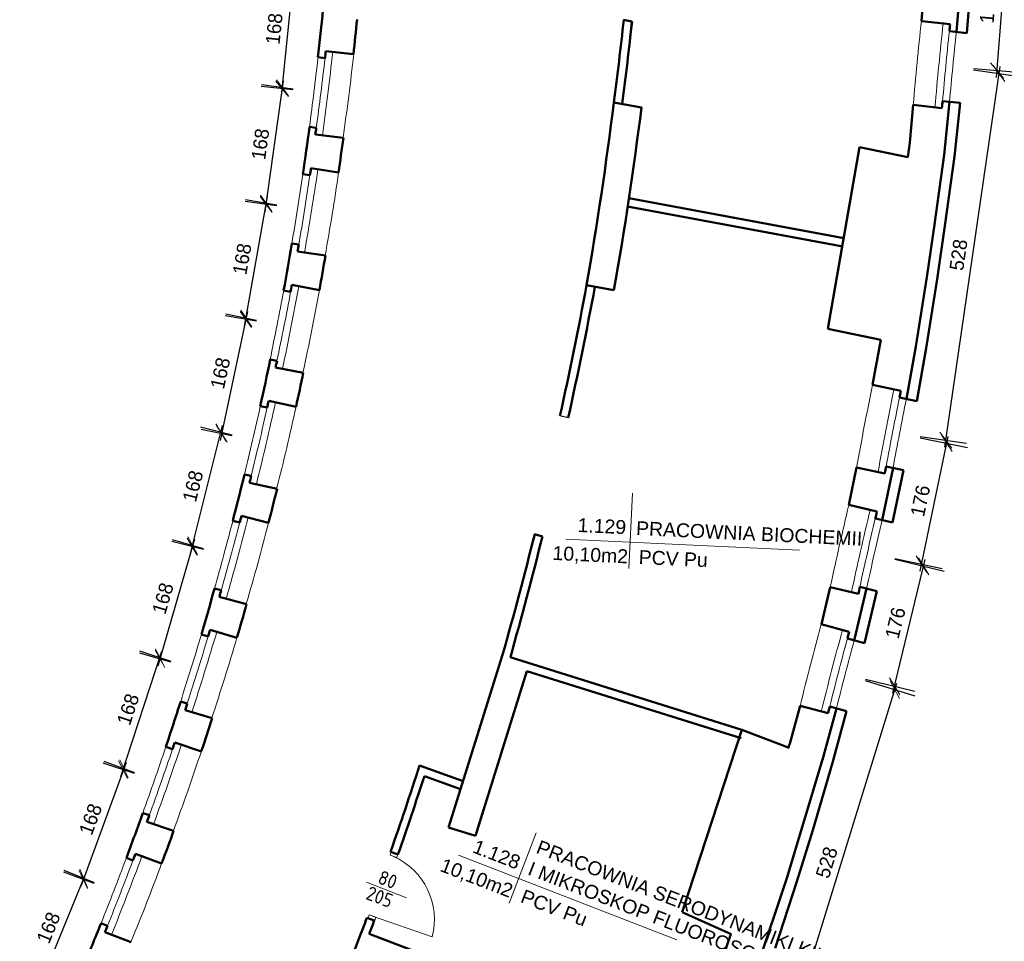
# Model space of a CAD drawing. Header units: millimetres. Extents: x -642 to 14033, y 1994 to 13520.
# Tile 36 of 72: x 9374 to 10777, y 4157 to 5470. Entities that reach past the tile are written whole.
import ezdxf

# ---------------------------------------------------------------- set-up
doc = ezdxf.new("R2010")
doc.units = ezdxf.units.MM
for name, color, linetype, lineweight in [('drzwi', 140, 'Continuous', 13), ('opisy drzwi', 40, 'Continuous', 13), ('opisy pom', 3, 'Continuous', 18), ('wymiary', 1, 'Continuous', 13), ('ściana', 4, 'Continuous', 50)]:
    doc.layers.add(name, color=color, linetype=linetype, lineweight=lineweight)
doc.styles.add('ISO', font='isocp.shx')
doc.styles.add('SYSTEM', font='TXT')
doc.dimstyles.new('Jacek2', dxfattribs={"dimscale": 2, "dimtxt": 10, "dimasz": 10, "dimexe": 15, "dimexo": 15, "dimgap": 5, "dimtad": 1, "dimdec": 0, "dimzin": 0, "dimdsep": 46, "dimtxsty": 'Standard', "dimblk": 'OBLIQUE', "dimcen": 0, "dimdle": 5, "dimadec": 1, "dimazin": 0, "dimtfac": 1, "dimtdec": 0, "dimtofl": 0, "dimtmove": 0, "dimatfit": 3, "dimfxl": 1, "dimtolj": 1, "dimtzin": 0, "dimarcsym": 0})

# ---------------------------------------------------------------- blocks, each defined once
blk = doc.blocks.new('_OBLIQUE')
at = {"color": 0, "linetype": 'ByBlock'}
blk.add_line((-0.5, -0.5), (0.5, 0.5), dxfattribs=at)
blk = doc.blocks.new('*D626')
at = {"layer": 'Defpoints', "color": 0, "transparency": 16777216}
for p in [(9464.9, 4246.3), (9507.9, 4228.8), (9444.4, 4073.3)]:
    blk.add_point(p, dxfattribs=at)
at = {"layer": 'wymiary', "color": 0, "lineweight": -2, "transparency": 16777216}
for p, q in [((9397.6, 4081.6), (9468.7, 4255.6)), ((9480.1, 4240.2), (9437.1, 4257.7)), ((9416.6, 4084.6), (9373.7, 4102.1))]:
    blk.add_line(p, q, dxfattribs=at)
at = {"layer": 'wymiary', "color": 0, "lineweight": -2, "transparency": 16777216, "xscale": 20, "yscale": 20, "zscale": 20}
for p, rotation in [((9464.9, 4246.3), 67.79226992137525), ((9401.4, 4090.8), 247.7922699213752)]:
    blk.add_blockref('_OBLIQUE', p, dxfattribs=dict(at, rotation=rotation))
at = {"layer": 'wymiary', "color": 0, "transparency": 16777216, "insert": (9414.7, 4176.1), "char_height": 20, "attachment_point": 5, "rotation": 67.7923}
blk.add_mtext('\\A1;168', dxfattribs=at)
blk = doc.blocks.new('*D627')
at = {"layer": 'Defpoints', "color": 0, "transparency": 16777216}
for p in [(9522.5, 4402.4), (9565.8, 4386.5), (9507.9, 4228.8)]:
    blk.add_point(p, dxfattribs=at)
at = {"layer": 'wymiary', "color": 0, "lineweight": -2, "transparency": 16777216}
for p, q in [((9461.1, 4235.3), (9525.9, 4411.8)), ((9537.6, 4396.9), (9494.3, 4412.8)), ((9479.7, 4239.2), (9436.4, 4255.1))]:
    blk.add_line(p, q, dxfattribs=at)
at = {"layer": 'wymiary', "color": 0, "lineweight": -2, "transparency": 16777216, "xscale": 20, "yscale": 20, "zscale": 20}
for p, rotation in [((9522.5, 4402.4), 69.8314431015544), ((9464.5, 4244.7), 249.8314431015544)]:
    blk.add_blockref('_OBLIQUE', p, dxfattribs=dict(at, rotation=rotation))
at = {"layer": 'wymiary', "color": 0, "transparency": 16777216, "insert": (9474.7, 4330.5), "char_height": 20, "attachment_point": 5, "rotation": 69.8314}
blk.add_mtext('\\A1;168', dxfattribs=at)
blk = doc.blocks.new('*D628')
at = {"layer": 'Defpoints', "color": 0, "transparency": 16777216}
for p in [(9573.4, 4560.8), (9618.1, 4546.2), (9565.8, 4386.5)]:
    blk.add_point(p, dxfattribs=at)
at = {"layer": 'wymiary', "color": 0, "lineweight": -2, "transparency": 16777216}
for p, q in [((9518, 4391.7), (9576.5, 4570.3)), ((9589.6, 4555.5), (9544.9, 4570.1)), ((9537.3, 4395.9), (9492.6, 4410.5))]:
    blk.add_line(p, q, dxfattribs=at)
at = {"layer": 'wymiary', "color": 0, "lineweight": -2, "transparency": 16777216, "xscale": 20, "yscale": 20, "zscale": 20}
for p, rotation in [((9573.4, 4560.8), 71.86218267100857), ((9521.1, 4401.2), 251.8621826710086)]:
    blk.add_blockref('_OBLIQUE', p, dxfattribs=dict(at, rotation=rotation))
at = {"layer": 'wymiary', "color": 0, "transparency": 16777216, "insert": (9528.2, 4487.2), "char_height": 20, "attachment_point": 5, "rotation": 71.8622}
blk.add_mtext('\\A1;168', dxfattribs=at)
blk = doc.blocks.new('*D629')
at = {"layer": 'Defpoints', "color": 0, "transparency": 16777216}
for p in [(9620.3, 4720.4), (9664.7, 4707.6), (9618.1, 4546.2)]:
    blk.add_point(p, dxfattribs=at)
at = {"layer": 'wymiary', "color": 0, "lineweight": -2, "transparency": 16777216}
for p, q in [((9571, 4549.4), (9623.1, 4730)), ((9635.9, 4715.9), (9591.5, 4728.7)), ((9589.3, 4554.5), (9544.9, 4567.3))]:
    blk.add_line(p, q, dxfattribs=at)
at = {"layer": 'wymiary', "color": 0, "lineweight": -2, "transparency": 16777216, "xscale": 20, "yscale": 20, "zscale": 20}
for p, rotation in [((9620.3, 4720.4), 73.89572810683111), ((9573.7, 4559), 253.8957281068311)]:
    blk.add_blockref('_OBLIQUE', p, dxfattribs=dict(at, rotation=rotation))
at = {"layer": 'wymiary', "color": 0, "transparency": 16777216, "insert": (9577.8, 4645.2), "char_height": 20, "attachment_point": 5, "rotation": 73.8957}
blk.add_mtext('\\A1;168', dxfattribs=at)
blk = doc.blocks.new('*D630')
at = {"layer": 'Defpoints', "color": 0, "transparency": 16777216}
for p in [(9660.4, 4881.9), (9705.5, 4870.5), (9664.7, 4707.6)]:
    blk.add_point(p, dxfattribs=at)
at = {"layer": 'wymiary', "color": 0, "lineweight": -2, "transparency": 16777216}
for p, q in [((9617.1, 4709.2), (9662.8, 4891.6)), ((9676.4, 4877.8), (9631.3, 4889.1)), ((9635.6, 4714.9), (9590.4, 4726.2))]:
    blk.add_line(p, q, dxfattribs=at)
at = {"layer": 'wymiary', "color": 0, "lineweight": -2, "transparency": 16777216, "xscale": 20, "yscale": 20, "zscale": 20}
for p, rotation in [((9660.4, 4881.9), 75.92927354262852), ((9619.5, 4718.9), 255.9292735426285)]:
    blk.add_blockref('_OBLIQUE', p, dxfattribs=dict(at, rotation=rotation))
at = {"layer": 'wymiary', "color": 0, "transparency": 16777216, "insert": (9620.6, 4805.2), "char_height": 20, "attachment_point": 5, "rotation": 75.9293}
blk.add_mtext('\\A1;168', dxfattribs=at)
blk = doc.blocks.new('*D631')
at = {"layer": 'Defpoints', "color": 0, "transparency": 16777216}
for p in [(9696.8, 5044.2), (9740.6, 5034.8), (9705.5, 4870.5)]:
    blk.add_point(p, dxfattribs=at)
at = {"layer": 'wymiary', "color": 0, "lineweight": -2, "transparency": 16777216}
for p, q in [((9659.7, 4870.1), (9698.9, 5054)), ((9711.2, 5041.1), (9667.4, 5050.4)), ((9676.2, 4876.8), (9632.4, 4886.1))]:
    blk.add_line(p, q, dxfattribs=at)
at = {"layer": 'wymiary', "color": 0, "lineweight": -2, "transparency": 16777216, "xscale": 20, "yscale": 20, "zscale": 20}
for p, rotation in [((9696.8, 5044.2), 77.9628189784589), ((9661.8, 4879.9), 257.9628189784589)]:
    blk.add_blockref('_OBLIQUE', p, dxfattribs=dict(at, rotation=rotation))
at = {"layer": 'wymiary', "color": 0, "transparency": 16777216, "insert": (9659.7, 4966.2), "char_height": 20, "attachment_point": 5, "rotation": 77.9628}
blk.add_mtext('\\A1;168', dxfattribs=at)
blk = doc.blocks.new('*D632')
at = {"layer": 'Defpoints', "color": 0, "transparency": 16777216}
for p in [(9725.1, 5208.2), (9769.8, 5200.3), (9740.6, 5034.8)]:
    blk.add_point(p, dxfattribs=at)
at = {"layer": 'wymiary', "color": 0, "lineweight": -2, "transparency": 16777216}
for p, q in [((9694.2, 5032.9), (9726.9, 5218)), ((9740.2, 5205.5), (9695.6, 5213.4)), ((9711, 5040.1), (9666.4, 5047.9))]:
    blk.add_line(p, q, dxfattribs=at)
at = {"layer": 'wymiary', "color": 0, "lineweight": -2, "transparency": 16777216, "xscale": 20, "yscale": 20, "zscale": 20}
for p, rotation in [((9725.1, 5208.2), 79.99636441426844), ((9695.9, 5042.7), 259.9963644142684)]:
    blk.add_blockref('_OBLIQUE', p, dxfattribs=dict(at, rotation=rotation))
at = {"layer": 'wymiary', "color": 0, "transparency": 16777216, "insert": (9690.8, 5128.9), "char_height": 20, "attachment_point": 5, "rotation": 79.9964}
blk.add_mtext('\\A1;168', dxfattribs=at)
blk = doc.blocks.new('*D633')
at = {"layer": 'Defpoints', "color": 0, "transparency": 16777216}
for p in [(9748.2, 5372.9), (9793, 5366.7), (9769.8, 5200.3)]:
    blk.add_point(p, dxfattribs=at)
at = {"layer": 'wymiary', "color": 0, "lineweight": -2, "transparency": 16777216}
for p, q in [((9763.3, 5370.8), (9718.5, 5377.1)), ((9723.5, 5196.7), (9749.6, 5382.8)), ((9740, 5204.4), (9695.2, 5210.7))]:
    blk.add_line(p, q, dxfattribs=at)
at = {"layer": 'wymiary', "color": 0, "lineweight": -2, "transparency": 16777216, "xscale": 20, "yscale": 20, "zscale": 20}
for p, rotation in [((9748.2, 5372.9), 82.0299098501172), ((9724.9, 5206.6), 262.0299098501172)]:
    blk.add_blockref('_OBLIQUE', p, dxfattribs=dict(at, rotation=rotation))
at = {"layer": 'wymiary', "color": 0, "transparency": 16777216, "insert": (9716.8, 5292.5), "char_height": 20, "attachment_point": 5, "rotation": 82.0299}
blk.add_mtext('\\A1;168', dxfattribs=at)
blk = doc.blocks.new('*D634')
at = {"layer": 'Defpoints', "color": 0, "transparency": 16777216}
for p in [(9765.1, 5538.5), (9810.4, 5533.8), (9793, 5366.7)]:
    blk.add_point(p, dxfattribs=at)
at = {"layer": 'wymiary', "color": 0, "lineweight": -2, "transparency": 16777216}
for p, q in [((9746.7, 5361.4), (9766.2, 5548.4)), ((9780.6, 5536.9), (9735.3, 5541.6)), ((9763.2, 5369.8), (9717.9, 5374.5))]:
    blk.add_line(p, q, dxfattribs=at)
at = {"layer": 'wymiary', "color": 0, "lineweight": -2, "transparency": 16777216, "xscale": 20, "yscale": 20, "zscale": 20}
for p, rotation in [((9765.1, 5538.5), 84.06345528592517), ((9747.7, 5371.4), 264.0634552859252)]:
    blk.add_blockref('_OBLIQUE', p, dxfattribs=dict(at, rotation=rotation))
at = {"layer": 'wymiary', "color": 0, "transparency": 16777216, "insert": (9736.5, 5457), "char_height": 20, "attachment_point": 5, "rotation": 84.0635}
blk.add_mtext('\\A1;168', dxfattribs=at)
blk = doc.blocks.new('*D644')
at = {"layer": 'Defpoints', "color": 0, "transparency": 16777216}
for p in [(10550.4, 4537.1), (10621.3, 4515.1), (10394.3, 4032.9)]:
    blk.add_point(p, dxfattribs=at)
at = {"layer": 'wymiary', "color": 0, "lineweight": -2, "transparency": 16777216}
for p, q in [((10462.2, 4001.4), (10624.2, 4524.7)), ((10579, 4528.2), (10649.9, 4506.3)), ((10422.9, 4024.1), (10493.8, 4002.1))]:
    blk.add_line(p, q, dxfattribs=at)
at = {"layer": 'wymiary', "color": 0, "lineweight": -2, "transparency": 16777216, "xscale": 20, "yscale": 20, "zscale": 20}
for p, rotation in [((10621.3, 4515.1), 72.79565353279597), ((10465.2, 4011), 252.795653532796)]:
    blk.add_blockref('_OBLIQUE', p, dxfattribs=dict(at, rotation=rotation))
at = {"layer": 'wymiary', "color": 0, "transparency": 16777216, "insert": (10524.1, 4269), "char_height": 20, "attachment_point": 5, "rotation": 72.7957}
blk.add_mtext('\\A1;528', dxfattribs=at)
blk = doc.blocks.new('*D645')
at = {"layer": 'Defpoints', "color": 0, "transparency": 16777216}
for p in [(10591.8, 4708.1), (10662.2, 4691.1), (10550.4, 4537.1)]:
    blk.add_point(p, dxfattribs=at)
at = {"layer": 'wymiary', "color": 0, "lineweight": -2, "transparency": 16777216}
for p, q in [((10618.4, 4510.3), (10664.5, 4700.8)), ((10621, 4701.1), (10691.3, 4684)), ((10579.5, 4530), (10649.9, 4513))]:
    blk.add_line(p, q, dxfattribs=at)
at = {"layer": 'wymiary', "color": 0, "lineweight": -2, "transparency": 16777216, "xscale": 20, "yscale": 20, "zscale": 20}
for p, rotation in [((10662.2, 4691.1), 76.37190898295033), ((10620.7, 4520), 256.3719089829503)]:
    blk.add_blockref('_OBLIQUE', p, dxfattribs=dict(at, rotation=rotation))
at = {"layer": 'wymiary', "color": 0, "transparency": 16777216, "insert": (10622, 4610.3), "char_height": 20, "attachment_point": 5, "rotation": 76.3719}
blk.add_mtext('\\A1;176', dxfattribs=at)
blk = doc.blocks.new('*D646')
at = {"layer": 'Defpoints', "color": 0, "transparency": 16777216}
for p in [(10627.9, 4880.4), (10695.2, 4866.3), (10591.8, 4708.1)]:
    blk.add_point(p, dxfattribs=at)
at = {"layer": 'wymiary', "color": 0, "lineweight": -2, "transparency": 16777216}
for p, q in [((10657.1, 4684.2), (10697.3, 4876.1)), ((10657.2, 4874.2), (10724.6, 4860.2)), ((10621.2, 4702), (10688.6, 4687.9))]:
    blk.add_line(p, q, dxfattribs=at)
at = {"layer": 'wymiary', "color": 0, "lineweight": -2, "transparency": 16777216, "xscale": 20, "yscale": 20, "zscale": 20}
for p, rotation in [((10695.2, 4866.3), 78.18633426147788), ((10659.2, 4694), 258.1863342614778)]:
    blk.add_blockref('_OBLIQUE', p, dxfattribs=dict(at, rotation=rotation))
at = {"layer": 'wymiary', "color": 0, "transparency": 16777216, "insert": (10657.6, 4784.3), "char_height": 20, "attachment_point": 5, "rotation": 78.1863}
blk.add_mtext('\\A1;176', dxfattribs=at)
blk = doc.blocks.new('*D647')
at = {"layer": 'Defpoints', "color": 0, "transparency": 16777216}
for p in [(10703.8, 5402.7), (10769.7, 5393.1), (10627.9, 4880.4)]:
    blk.add_point(p, dxfattribs=at)
at = {"layer": 'wymiary', "color": 0, "lineweight": -2, "transparency": 16777216}
for p, q in [((10692.4, 4860.9), (10771.1, 5403)), ((10733.5, 5398.4), (10799.4, 5388.8)), ((10657.5, 4876.1), (10723.5, 4866.5))]:
    blk.add_line(p, q, dxfattribs=at)
at = {"layer": 'wymiary', "color": 0, "lineweight": -2, "transparency": 16777216, "xscale": 20, "yscale": 20, "zscale": 20}
for p, rotation in [((10769.7, 5393.1), 81.73028656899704), ((10693.8, 4870.8), 261.7302865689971)]:
    blk.add_blockref('_OBLIQUE', p, dxfattribs=dict(at, rotation=rotation))
at = {"layer": 'wymiary', "color": 0, "transparency": 16777216, "insert": (10712, 5134.8), "char_height": 20, "attachment_point": 5, "rotation": 81.7303}
blk.add_mtext('\\A1;528', dxfattribs=at)
blk = doc.blocks.new('*D648')
at = {"layer": 'Defpoints', "color": 0, "transparency": 16777216}
for p in [(10718.1, 5578.1), (10781, 5572.9), (10703.8, 5402.7)]:
    blk.add_point(p, dxfattribs=at)
at = {"layer": 'wymiary', "color": 0, "lineweight": -2, "transparency": 16777216}
for p, q in [((10748, 5575.6), (10810.9, 5570.5)), ((10765.9, 5387.6), (10781.9, 5582.9)), ((10733.7, 5400.2), (10796.6, 5395.1))]:
    blk.add_line(p, q, dxfattribs=at)
at = {"layer": 'wymiary', "color": 0, "lineweight": -2, "transparency": 16777216, "xscale": 20, "yscale": 20, "zscale": 20}
for p, rotation in [((10781, 5572.9), 85.32030751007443), ((10766.7, 5397.5), 265.3203075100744)]:
    blk.add_blockref('_OBLIQUE', p, dxfattribs=dict(at, rotation=rotation))
at = {"layer": 'wymiary', "color": 0, "transparency": 16777216, "insert": (10753.9, 5486.9), "char_height": 20, "attachment_point": 5, "rotation": 85.3203}
blk.add_mtext('\\A1;176', dxfattribs=at)

msp = doc.modelspace()

# ---------------------------------------------------------------- linework, layer by layer
for p, q in [((10155.5, 4902.6), (10143.8, 4905.2)), ((9861.4, 4171.3), (9857.2, 4160.1))]:
    msp.add_line(p, q)
at = {"layer": 'drzwi'}
msp.add_line((9876.8, 4192.5), (9961.8, 4162.9), dxfattribs=at)
for points in [[(9903.3, 4283.9), (9901.6, 4279.2), (9911.1, 4275.9), (9912.7, 4280.6)], [(9872, 4194.2), (9870.4, 4189.5), (9879.9, 4186.2), (9881.5, 4190.9)]]:
    msp.add_lwpolyline(points, close=True, dxfattribs=at)
msp.add_arc((9866.8, 4187.7), 98.1, 345.3644, 66.22, dxfattribs=at)
at = {"layer": 'opisy drzwi'}
msp.add_line((9868.1, 4240.7), (9924.9, 4218.8), dxfattribs=at)
for centre, radius, start, end in [((15408.1, 4943.5), 4777.9, 173.6987, 175.1379), ((15409.4, 4943.4), 4748, 173.6987, 175.1466), ((15409.4, 4943.4), 4738, 173.8196, 175.0313), ((15409.4, 4943.4), 4728, 173.8196, 175.0313), ((5101.5, 5952.8), 4748, 352.1572, 353.6051), ((6507.6, 5786.3), 3362.1, 351.7114, 353.7563), ((3512.4, 6142.8), 6328.4, 352.50235, 353.40757), ((5101.5, 5952.8), 4738, 352.2725, 353.4842), ((3520.3, 6196.9), 6328.4, 350.48651, 351.39173), ((5101.8, 5951.1), 4748, 350.1414, 351.5893), ((6501.1, 5735.2), 3362.1, 349.6956, 351.7404), ((5101.8, 5951.1), 4738, 350.2567, 351.4683), ((3530.7, 6254.1), 6328.4, 348.43946, 349.34468), ((5102.4, 5951.9), 4738, 348.2097, 349.4213), ((5102.4, 5951.9), 4748, 348.0943, 349.5422), ((6493.1, 5686.2), 3362.1, 347.6485, 349.6934), ((15269.2, 3986.3), 4777.9, 168.37, 169.8092), ((15270.5, 3986.1), 4748, 168.37, 169.8179), ((15270.5, 3986.1), 4738, 168.491, 169.7026), ((15270.5, 3986.1), 4728, 168.491, 169.7026), ((3542.3, 6307), 6328.4, 346.42731, 347.33253), ((5102.4, 5949.9), 4738, 346.1975, 347.4091), ((5102.4, 5949.9), 4748, 346.0822, 347.5301), ((6482.9, 5635.5), 3362.1, 345.6364, 347.6812), ((15201.8, 3664.1), 4777.9, 166.5124, 167.9516), ((5103, 5950.5), 4748, 344.0379, 345.4858), ((15203, 3663.8), 4748, 166.5124, 167.9603), ((15203, 3663.8), 4738, 166.6333, 167.845), ((3556.6, 6363), 6328.4, 344.38304, 345.28827), ((5103, 5950.5), 4738, 344.1532, 345.3649), ((6471.4, 5587), 3362.1, 343.5921, 345.6369), ((15203, 3663.8), 4728, 166.6333, 167.845), ((15125.4, 3349.5), 4777.9, 164.7218, 166.161), ((3572.6, 6417.1), 6328.4, 342.35132, 343.25654), ((5103.3, 5950), 4738, 342.1215, 343.3331), ((5103.3, 5950), 4748, 342.0062, 343.4541), ((15126.7, 3349.2), 4748, 164.7218, 166.1697), ((6458, 5538.3), 3362.1, 341.5604, 343.6052), ((15126.7, 3349.2), 4738, 164.8427, 166.0544), ((15126.7, 3349.2), 4728, 164.8427, 166.0544), ((5102.8, 5947.2), 4748, 340.0046, 341.4525), ((3589.3, 6467.5), 6328.4, 340.34976, 341.25498), ((5102.8, 5947.2), 4738, 340.12, 341.3316), ((6442.3, 5488.4), 3362.1, 339.5588, 341.6037), ((3605.5, 6511.4), 6328.4, 338.40479, 339.31002), ((5100.4, 5940), 4738, 338.175, 339.3866), ((5100.4, 5940), 4748, 338.0597, 339.5076), ((6423.5, 5436.1), 3362.1, 337.6138, 339.6587)]:
    msp.add_arc(centre, radius, start, end, dxfattribs=at)
at = {"layer": 'opisy pom'}
for p, q in [((10247.3, 4795.2), (10242.2, 4688.1)), ((10152.1, 4729.8), (10485.5, 4714.1)), ((10110, 4311.2), (10071.4, 4211.1)), ((9999.1, 4279.2), (10310.4, 4158.9))]:
    msp.add_line(p, q, dxfattribs=at)
at = {"layer": 'ściana'}
for p, q in [((10663.5, 5522.1), (10659.1, 5467.9)), ((10715.1, 5528.2), (10708.9, 5452.4)), ((10730, 5527), (10723.8, 5450.8)), ((10246.4, 5467.4), (10234.6, 5469.5)), ((10700, 5463.4), (10659, 5467.9)), ((10723.8, 5450.8), (10699, 5453.5)), ((9810, 5425.1), (9849.7, 5420.6)), ((9798.8, 5416.3), (9808.9, 5415.2)), ((10259.9, 5344.9), (10220.6, 5352.1)), ((10647.4, 5348.5), (10642.4, 5294.7)), ((10688.4, 5344), (10647.4, 5348.5)), ((10714.1, 5351.3), (10689.2, 5354)), ((10699.2, 5352.9), (10691.6, 5277.2)), ((10714.1, 5351.3), (10706.4, 5275)), ((9786.7, 5317.1), (9796.5, 5316)), ((9795.2, 5306.1), (9835, 5301.6)), ((10642.4, 5294.7), (10639.5, 5273.9)), ((10571, 5288.4), (10525.7, 5029.2)), ((10639.5, 5273.9), (10571, 5288.4)), ((10691.6, 5277.2), (10677.8, 5178.2)), ((10692.6, 5176), (10706.4, 5274.9)), ((9777.3, 5249.7), (9787.3, 5248.2)), ((9788.8, 5258.1), (9828.3, 5252.2)), ((10548.3, 5158.8), (10242.1, 5215.4)), ((10547, 5146.8), (10240.3, 5203.6)), ((10678.1, 5180.7), (10666.7, 5102.8)), ((10692.6, 5176), (10681.5, 5100.3)), ((9761.7, 5151), (9771.4, 5149.5)), ((9769.7, 5139.6), (9809.5, 5133.7)), ((10666.7, 5102.8), (10651.1, 5004.1)), ((10681.5, 5100.3), (10665.9, 5001.6)), ((9749.9, 5084), (9759.8, 5082.1)), ((9761.7, 5091.9), (9800.9, 5084.7)), ((10220.7, 5084.6), (10181.7, 5091.7)), ((10601.2, 5013.8), (10525.7, 5029.2)), ((10601.2, 5013.8), (10589.4, 4949.5)), ((10651.1, 5004.1), (10637.6, 4929.4)), ((10665.9, 5001.6), (10652.3, 4926.4)), ((9730.7, 4985.8), (9740.4, 4984)), ((9738.4, 4974.2), (9777.9, 4966.9)), ((10629.8, 4941.2), (10589.4, 4949.5)), ((9728.6, 4926.9), (9767.6, 4918.2)), ((10652.3, 4926.4), (10627.8, 4931.4)), ((9716.6, 4919.3), (9726.4, 4917.1)), ((10566.7, 4831.7), (10555.6, 4778.5)), ((10607.1, 4823.4), (10566.7, 4831.7)), ((10618.7, 4831.2), (10603.1, 4756.8)), ((10633.4, 4828.2), (10608.9, 4833.3)), ((9694, 4821.9), (9703.6, 4819.8)), ((10633.4, 4828.2), (10617.7, 4753.3)), ((9701.2, 4810), (9740.5, 4801.3)), ((10595.7, 4768.9), (10555.6, 4778.4)), ((9689.8, 4763), (9728.4, 4753)), ((10617.7, 4753.3), (10593.4, 4759.1)), ((9677.4, 4755.9), (9687.3, 4753.4)), ((10118.7, 4733.6), (10107.7, 4737)), ((10529.1, 4661.4), (10516.4, 4608.5)), ((10569.2, 4651.9), (10529.1, 4661.4)), ((10595.6, 4655.8), (10571.3, 4661.6)), ((9651.4, 4659.4), (9661, 4656.9)), ((9658.2, 4647.3), (9697.2, 4637.2)), ((10581, 4659.3), (10563.2, 4585.4)), ((10595.6, 4655.8), (10577.7, 4581.5)), ((10556.2, 4597.7), (10516.3, 4608.5)), ((9632.6, 4594), (9642.3, 4591.1)), ((9645.1, 4600.7), (9683.4, 4589.3)), ((10577.7, 4581.5), (10553.5, 4588)), ((9985, 4318.9), (10061.9, 4564.9)), ((10058.7, 4553.6), (10058.4, 4553.6)), ((10403.3, 4458.1), (10073, 4561.4)), ((10096.6, 4541.7), (10023.2, 4307)), ((10402.1, 4446.2), (10096.6, 4541.7)), ((9603.1, 4498.5), (9612.6, 4495.7)), ((10486.2, 4492.4), (10471.9, 4439.9)), ((10526, 4481.6), (10486.2, 4492.4)), ((9609.5, 4486.1), (9648, 4474.7)), ((10538.1, 4488.6), (10518, 4415.3)), ((10552.5, 4484.7), (10528.4, 4491.3)), ((10552.5, 4484.7), (10532.3, 4410.9)), ((10403.3, 4458.1), (10318.2, 4198.1)), ((10470.6, 4432.3), (10403.3, 4458.1)), ((9594.7, 4440.1), (9632.6, 4427.3)), ((9581.9, 4433.8), (9591.5, 4430.6)), ((9943.7, 4407.2), (10005.6, 4384.9)), ((10518, 4415.5), (10467.3, 4246.8)), ((10532.3, 4410.9), (10504.1, 4315)), ((9950.5, 4392), (10002.1, 4373.5)), ((9549.1, 4339.4), (9558.5, 4336.2)), ((10023.2, 4307), (10035.1, 4345.2)), ((9555.1, 4326.8), (9593.1, 4314)), ((10023.2, 4307), (9985, 4318.9)), ((10504.1, 4315), (10481.5, 4241.9)), ((9538.6, 4281.4), (9576, 4267.3)), ((9913, 4280.5), (9902.3, 4284.3)), ((9525.7, 4275.5), (9535.1, 4272)), ((10467.3, 4246.8), (10411.5, 4079.8)), ((10481.5, 4241.9), (10450.4, 4146.9)), ((10388, 4166.8), (10318.2, 4198.1)), ((9879, 4186.2), (9868.5, 4190.3)), ((9489.5, 4182.3), (9498.9, 4178.8)), ((9495.2, 4169.5), (9532.5, 4155.5)), ((10326, 3994.4), (9872, 4167.3)), ((10384.7, 4158.7), (10367.1, 4107.2))]:
    msp.add_line(p, q, dxfattribs=at)
for centre, radius, start, end in [((5094.2, 5939.7), 4733.7, 353.6518, 354.4751), ((5113.7, 5934.7), 4763.6, 353.8052, 354.4042), ((4945.7, 6040.3), 5319.7, 352.5661, 353.8401), ((4945.7, 6040.3), 5331.7, 352.5662, 353.8309), ((4945.7, 6040.3), 5331.7, 353.4196, 353.8309), ((15409.4, 4943.4), 4738, 173.6986, 173.8195), ((5101.5, 5952.8), 4738, 353.4843, 353.6052), ((4929.6, 6009.1), 5331.7, 350.0916, 352.9212), ((15409.4, 4943.4), 4738, 175.0286, 175.1495), ((4969.6, 6007.4), 5331.7, 350.0332, 352.8627), ((5094.2, 5939.7), 4733.7, 351.6182, 352.4416), ((5101.5, 5952.8), 4738, 352.1543, 352.2752), ((5113.7, 5934.7), 4763.6, 351.7632, 352.362), ((5101.8, 5951.1), 4738, 351.4685, 351.5894), ((5094.2, 5939.7), 4733.7, 349.5847, 350.408), ((5101.8, 5951.1), 4738, 350.1384, 350.2594), ((5113.7, 5934.7), 4763.6, 349.721, 350.3201), ((5102.4, 5951.9), 4738, 349.4214, 349.5424), ((4939, 6061.4), 5331.7, 347.4763, 349.5208), ((4950.8, 6059), 5331.7, 347.4735, 349.5208), ((5094.2, 5939.7), 4733.7, 347.5511, 348.3745), ((5102.4, 5951.9), 4738, 348.0914, 348.2124), ((5113.7, 5934.7), 4763.6, 347.6791, 348.2779), ((15270.5, 3986.1), 4738, 168.3699, 168.4908), ((5102.4, 5949.9), 4738, 347.4093, 347.5302), ((15270.5, 3986.1), 4738, 169.6999, 169.8209), ((5094.2, 5939.7), 4733.7, 345.5176, 346.341), ((5102.4, 5949.9), 4738, 346.0792, 346.2002), ((5113.7, 5934.7), 4763.6, 345.6368, 346.2359), ((5103, 5950.5), 4738, 345.365, 345.4859), ((15203, 3663.8), 4738, 166.5123, 166.6332), ((4933.2, 6021.7), 5331.7, 344.1425, 346.0568), ((4943.5, 6015.6), 5331.7, 344.1727, 346.0872), ((15203, 3663.8), 4738, 167.8423, 167.9632), ((5094.2, 5939.7), 4733.7, 343.484, 344.3074), ((5103, 5950.5), 4738, 344.035, 344.1559), ((5113.7, 5934.7), 4763.6, 343.5947, 344.1937), ((5103.3, 5950), 4738, 343.3333, 343.4542), ((15126.7, 3349.2), 4738, 164.7217, 164.8426), ((5094.2, 5939.7), 4733.7, 341.4505, 342.2739), ((5103.3, 5950), 4738, 342.0032, 342.1242), ((15126.7, 3349.2), 4738, 166.0517, 166.1726), ((5113.7, 5934.7), 4763.6, 341.5529, 342.1515), ((5102.8, 5947.2), 4738, 341.3317, 341.4527), ((15038.6, 3035.1), 4777.9, 162.901, 162.9923), ((4892.8, 6040.3), 5308.4, 340.682, 342.0827), ((4883.4, 6037.3), 5327.5, 340.7466, 342.0123), ((5094.2, 5939.7), 4733.7, 339.4169, 340.2403), ((5102.8, 5947.2), 4738, 340.0017, 340.1226), ((5113.7, 5934.7), 4763.6, 339.5117, 340.1097), ((5100.4, 5940), 4738, 339.3868, 339.5077), ((4868.8, 6042.1), 5331.7, 339.4579, 339.6758), ((4879.5, 6038.5), 5331.7, 339.4536, 339.6704), ((5094.2, 5939.7), 4733.7, 337.3834, 338.2067), ((5100.4, 5940), 4738, 338.0567, 338.1777), ((4869.1, 6043), 5331.7, 339.1019, 339.4486), ((14943.5, 2728.3), 4777.9, 162.4736, 162.5792)]:
    msp.add_arc(centre, radius, start, end, dxfattribs=at)

# ---------------------------------------------------------------- texts
at = {"layer": 'opisy drzwi', "style": 'ISO'}
for s, p in [('80', (9882.6, 4239.8)), ('205', (9865.7, 4217.3))]:
    msp.add_text(s, height=20, rotation=338.9331, dxfattribs=at).set_placement(p)
at = {"layer": 'opisy pom', "char_height": 19.8, "attachment_point": 1, "style": 'SYSTEM'}
for s, insert, rotation in [('{\\fArial|b0|i0|c238|p34;1.129}', (10169.5, 4759.8), 357.2895), ('{\\fArial|b0|i0|c238|p34;PRACOWNIA BIOCHEMII}', (10252.9, 4755.4), 357.2895), ('{\\fArial|b0|i0|c238|p34;10,10m2  PCV Pu}', (10133.8, 4720), 357.2895), ('{\\fArial|b0|i0|c238|p34;1.128}', (10025, 4302.2), 338.8685), ('{\\fArial|b0|i0|c238|p34;PRACOWNIA SERODYNAMIKI KIŁY\\PI MIKROSKOP FLUOROSCENCYJNY}', (10115.5, 4301.5), 338.8685), ('{\\fArial|b0|i0|c238|p34;10,10m2  PCV Pu}', (9978.5, 4275.7), 338.8685)]:
    msp.add_mtext(s, dxfattribs=dict(at, insert=insert, rotation=rotation))

# ---------------------------------------------------------------- dimensions: what is measured, and where the dimension line sits
at = {"layer": 'wymiary'}
for p1, p2, distance, picture, middle in [((10703.8, 5402.7), (10718.1, 5578.1), -63.1, '*D648', (10753.9, 5486.9)), ((9793, 5366.7), (9810.4, 5533.8), 45.5, '*D634', (9736.5, 5457)), ((10627.9, 4880.4), (10703.8, 5402.7), -66.6, '*D647', (10712, 5134.8)), ((9769.8, 5200.3), (9793, 5366.7), 45.3, '*D633', (9716.8, 5292.5)), ((9740.6, 5034.8), (9769.8, 5200.3), 45.3, '*D632', (9690.8, 5128.9)), ((9705.5, 4870.5), (9740.6, 5034.8), 44.8, '*D631', (9659.7, 4966.2)), ((9664.7, 4707.6), (9705.5, 4870.5), 46.5, '*D630', (9620.6, 4805.2)), ((10591.8, 4708.1), (10627.9, 4880.4), -68.8, '*D646', (10657.6, 4784.3)), ((9618.1, 4546.2), (9664.7, 4707.6), 46.2, '*D629', (9577.8, 4645.2)), ((10550.4, 4537.1), (10591.8, 4708.1), -72.4, '*D645', (10622, 4610.3)), ((9565.8, 4386.5), (9618.1, 4546.2), 47, '*D628', (9528.2, 4487.2)), ((10394.3, 4032.9), (10550.4, 4537.1), -74.2, '*D644', (10524.1, 4269)), ((9507.9, 4228.8), (9565.8, 4386.5), 46.1, '*D627', (9474.7, 4330.5)), ((9444.4, 4073.3), (9507.9, 4228.8), 46.4, '*D626', (9414.7, 4176.1))]:
    dim = msp.add_aligned_dim(p1=p1, p2=p2, distance=distance, dimstyle='Jacek2', dxfattribs=at)
    dim.commit()
    dim.dimension.update_dxf_attribs({"geometry": picture, "text_midpoint": middle})

doc.saveas('drawing.dxf')
